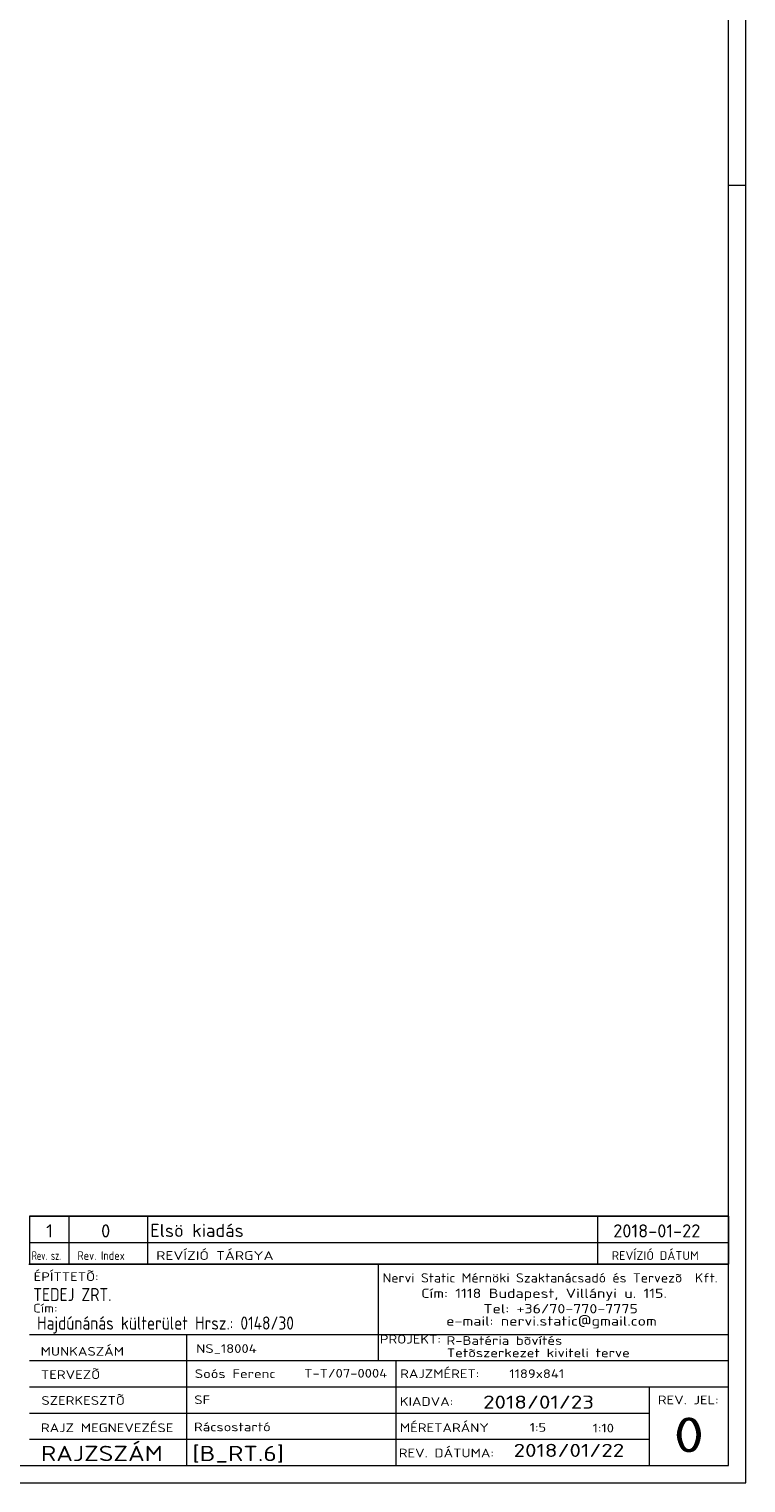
# Model space of a CAD drawing. Header units: millimetres. Extents: x 1 to 1188, y 1 to 840.
# Tile 6 of 7: x 1024 to 1188, y 1 to 334. Entities that reach past the tile are written whole.
import ezdxf

# ---------------------------------------------------------------- set-up
doc = ezdxf.new("R2010")
doc.units = ezdxf.units.MM
doc.header["$LTSCALE"] = 0.6
doc.linetypes.add('XKITLINE00', pattern=[0])
doc.layers.add('DrawingSheet', color=5, linetype='Continuous', lineweight=0)
doc.layers.add('OtherObjectType', color=1, linetype='Continuous', lineweight=0)
doc.styles.add('ISOCPEUR', font='ISOCPEUR.TTF')

msp = doc.modelspace()

# ---------------------------------------------------------------- linework, layer by layer
at = {"layer": 'DrawingSheet', "color": 2, "linetype": 'XKITLINE00', "lineweight": 0}
for p, q in [((1188, 1), (1188, 840)), ((1188, 298), (1184, 298)), ((1, 1), (1188, 1))]:
    msp.add_line(p, q, dxfattribs=at)
at = {"layer": 'DrawingSheet', "color": 3, "linetype": 'XKITLINE00', "lineweight": 0}
for p, q in [((1184, 5), (1184, 836)), ((5, 5), (1184, 5))]:
    msp.add_line(p, q, dxfattribs=at)
at = {"layer": 'OtherObjectType', "color": 7, "linetype": 'XKITLINE00', "lineweight": 0}
for p, q in [((1024, 62.05), (1184, 62.05)), ((1024, 62.05), (1024, 56.05)), ((1033, 62.05), (1033, 56.05)), ((1051, 62.05), (1051, 56.05)), ((1154, 62.05), (1154, 56.05)), ((1184, 62.05), (1184, 56.05)), ((1024, 56.05), (1024, 51.05)), ((1024, 56.05), (1184, 56.05)), ((1033, 56.05), (1033, 51.05)), ((1051, 56.05), (1051, 51.05)), ((1154, 56.05), (1154, 51.05)), ((1184, 56.05), (1184, 51.05)), ((1023.84, 51.05), (1184, 51.05)), ((1184, 51.05), (1024, 51.05)), ((1103.84, 51), (1103.84, 35)), ((1183.98, 5), (1184, 51.05)), ((1023.98, 35), (1183.98, 35)), ((1059.98, 35), (1059.98, 5)), ((1103.84, 35), (1103.84, 29)), ((1023.98, 29), (1107.84, 29)), ((1107.84, 29), (1107.84, 5)), ((1107.84, 29), (1183.84, 29)), ((1023.98, 23), (1183.98, 23)), ((1165.84, 23), (1165.84, 5)), ((1023.98, 17), (1165.84, 17)), ((1023.98, 11), (1165.98, 11)), ((1023.98, 5), (1183.98, 5))]:
    msp.add_line(p, q, dxfattribs=at)
at = {"layer": 'OtherObjectType', "color": 1, "linetype": 'XKITLINE00', "lineweight": 0}
for p, q in [((1184, 62.05), (1024, 62.05)), ((1024, 56.05), (1184, 56.05))]:
    msp.add_line(p, q, dxfattribs=at)

# ---------------------------------------------------------------- texts
at = {"layer": 'OtherObjectType', "color": 7, "style": 'ISOCPEUR'}
for s, height, width, p in [('1', 3, 1.017001, (1027.82, 57.2)), ('0', 3, 1.017001, (1040.4, 57.2)), ('Elsö kiadás', 3, 1.017001, (1051.63, 57.31)), ('2018-01-22', 3, 1.017001, (1157.62, 57.2)), ('Rev. sz.', 2, 0.68, (1024.54, 52.05)), ('Rev. Index', 2, 0.85, (1035, 52.05)), ('REVÍZIÓ TÁRGYA', 2, 1.275, (1053, 52.05)), ('REVÍZIÓ DÁTUM', 2, 1.02, (1157.28, 52.05)), ('ÉPÍTTETÕ:', 2, 1.211571, (1024.96, 47.22)), ('Nervi Static Mérnöki\xa0Szaktanácsadó\xa0és\xa0Tervezõ  Kft.', 2.1176, 1.08375, (1104.84, 46.88)), ('TEDEJ ZRT.', 3, 0.85, (1024.87, 42.62)), ('Cím:\xa01118 Budapest, Villányi u. 115.', 2.1176, 1.250101, (1113.68, 43.35)), ('Cím:', 2, 1.211571, (1024.84, 40)), ('Tel:\xa0+36/70-770-7775', 2.1176, 1.250101, (1127.91, 39.82)), ('Hajdúnánás külterület Hrsz.: 0148/30', 3, 0.85, (1025.73, 36.1)), ('e-mail:\xa0nervi.static@gmail.com', 2.1176, 1.250101, (1119.38, 37)), ('PROJEKT:', 2, 1.211571, (1104.18, 32.9)), ('R-Batéria bõvítés', 2, 1.211571, (1119.47, 32.6)), ('MUNKASZÁM', 2, 1.211571, (1026.55, 30.12)), ('NS_18004', 2, 1.211571, (1062.17, 30.76)), ('Tetõszerkezet kiviteli terve', 2, 1.211571, (1119.54, 29.78)), ('TERVEZÕ', 2, 1.211571, (1026.63, 24.79)), ('Soós Ferenc', 2, 1.211571, (1061.84, 25)), ('T-T/07-0004', 2, 1.211571, (1086.86, 25.11)), ('RAJZMÉRET:', 2, 1.211571, (1108.84, 25)), ('1189x841', 2, 1.211571, (1133.84, 25)), ('SZERKESZTÕ', 2, 1.211571, (1026.72, 18.87)), ('SF', 2, 1.211571, (1061.72, 19.04)), ('KIADVA:', 2, 1.211571, (1108.78, 18.64)), ('2018/01/23', 3, 1.275, (1127.84, 18)), ('REV. JEL:', 2, 1.211571, (1167.84, 19)), ('RAJZ MEGNEVEZÉSE', 2, 1.211571, (1026.62, 12.62)), ('Rácsostartó', 2, 1.211571, (1061.65, 12.82)), ('MÉRETARÁNY', 2, 1.211571, (1108.78, 12.65)), ('1:5', 2, 1.211571, (1138.51, 12.72)), ('1:10', 2, 1.211571, (1152.92, 12.55)), ('0', 8, 1.275, (1171.45, 8)), ('RAJZSZÁM', 3.5, 1.211571, (1026.62, 6)), ('2018/01/22', 3, 1.275, (1134.83, 6.95)), ('[B_RT.6]', 3.5, 1.211571, (1061.3, 5.99)), ('REV. DÁTUMA:', 2, 1.211571, (1108.53, 6.85))]:
    msp.add_text(s, height=height, dxfattribs=dict(at, width=width)).set_placement(p)

doc.saveas('drawing.dxf')
